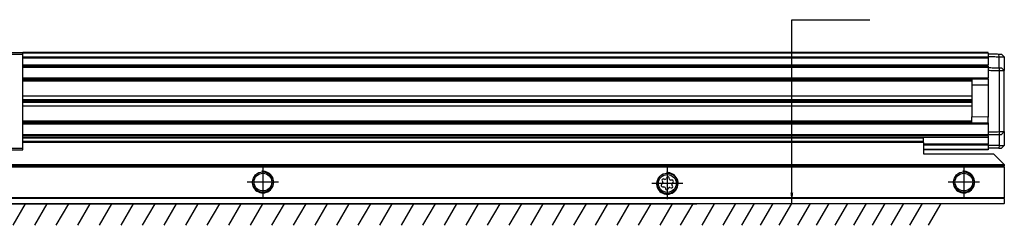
# Model space of a CAD drawing. Header units: millimetres. Extents: x -746 to 556, y -92 to 517.
# Tile 20 of 37: x -371 to -188, y 205 to 243. Entities that reach past the tile are written whole.
import ezdxf

# ---------------------------------------------------------------- set-up
doc = ezdxf.new("R2010")
doc.units = ezdxf.units.MM
doc.linetypes.add('DOT_CENTER', pattern=[14, 12, -1, 0, -1])
doc.layers.add('1', color=7, linetype='Continuous')
doc.dimstyles.get("Standard").update_dxf_attribs({"dimtxt": 0.18, "dimasz": 0.18, "dimexe": 0.18, "dimexo": 0.0625, "dimgap": 0.09, "dimtad": 0, "dimtih": 1, "dimtoh": 1, "dimdec": 4, "dimzin": 0, "dimdsep": 46, "dimtxsty": 'Standard', "dimcen": 0.09, "dimadec": 0, "dimazin": 0, "dimtfac": 1, "dimtdec": 4, "dimtofl": 0, "dimtmove": 0, "dimatfit": 3, "dimfxl": 1, "dimtolj": 1, "dimtzin": 0, "dimarcsym": 0})

# ---------------------------------------------------------------- blocks, each defined once
blk = doc.blocks.new('SOPORTE_SV2-T__7', base_point=(-462.95, 208.55))
at = {"color": 7, "linetype": 'Continuous'}
for p, q in [((-202.95, 220.69), (-369.95, 220.69)), ((-202.95, 220.09), (-202.95, 220.67)), ((-202.95, 219.9), (-202.95, 220.09)), ((-202.95, 219.9), (-202.95, 218.55)), ((-389.68, 218.55), (-369.95, 218.55)), ((-202.95, 218.55), (-202.95, 217.8)), ((-202.95, 217.8), (-189.95, 217.8)), ((-187.95, 215.8), (-189.95, 217.8)), ((-187.95, 215.55), (-462.95, 215.55)), ((-187.95, 215.8), (-187.95, 215.75)), ((-187.95, 215.75), (-187.95, 215.55)), ((-187.95, 215.35), (-187.95, 215.55)), ((-187.95, 215.35), (-187.95, 209.63)), ((-251.34, 212.27), (-251.52, 212.08)), ((-251.43, 212.78), (-251.3, 212.55)), ((-250.91, 213.05), (-251.17, 213.12)), ((-250.53, 213.39), (-250.66, 213.16)), ((-250.03, 213.08), (-250.1, 213.33)), ((-249.55, 212.91), (-249.81, 212.91)), ((-249.47, 211.82), (-249.6, 212.05)), ((-249.56, 212.33), (-249.38, 212.52)), ((-251.35, 211.69), (-251.09, 211.69)), ((-250.87, 211.52), (-250.8, 211.27)), ((-250.37, 211.21), (-250.24, 211.44)), ((-249.98, 211.55), (-249.73, 211.48)), ((-187.95, 208.55), (-462.95, 208.55)), ((-187.95, 209.49), (-187.95, 209.63)), ((-187.95, 209.49), (-187.95, 208.61)), ((-187.95, 208.55), (-187.95, 208.61))]:
    blk.add_line(p, q, dxfattribs=at)
at = {"color": 3, "linetype": 'Continuous'}
for p, q in [((-202.95, 220.67), (-369.95, 220.67)), ((-202.95, 220.09), (-369.95, 220.09)), ((-202.95, 219.9), (-369.95, 219.9)), ((-187.95, 215.75), (-462.95, 215.75)), ((-462.95, 215.35), (-187.95, 215.35)), ((-187.95, 209.63), (-462.95, 209.63)), ((-187.95, 209.49), (-462.95, 209.49)), ((-462.95, 208.61), (-187.95, 208.61))]:
    blk.add_line(p, q, dxfattribs=at)
at = {"color": 7, "linetype": 'Continuous'}
for centre, radius in [((-325.45, 212.55), 1.9), ((-325.45, 212.55), 1.65), ((-250.45, 212.3), 1.9), ((-250.45, 212.3), 1.65), ((-195.45, 212.55), 1.9), ((-195.45, 212.55), 1.65)]:
    blk.add_circle(centre, radius, dxfattribs=at)
for centre, start, end in [((-251.35, 211.92), 136.1284, 269.4344), ((-251.23, 212.89), 76.5421, 209.4344), ((-251.5, 212.43), 316.1284, 29.4344), ((-250.86, 213.28), 256.5421, 329.8481), ((-250.33, 213.27), 16.1284, 149.8481), ((-249.81, 213.15), 196.1284, 269.4344), ((-249.67, 211.71), 256.1284, 29.4344), ((-249.4, 212.17), 136.1284, 209.4344), ((-249.55, 212.68), 316.1284, 89.4344), ((-251.09, 211.45), 16.1294, 89.4344), ((-250.57, 211.33), 196.1294, 329.4344), ((-250.04, 211.32), 76.1284, 149.4344)]:
    blk.add_arc(centre, 0.233, start, end, dxfattribs=at)
blk.add_open_spline([(-202.95, 220.67), (-202.95, 220.68), (-202.95, 220.68), (-202.95, 220.69), (-202.95, 220.69)], degree=3, dxfattribs=at)
at = {"layer": '1', "color": 2, "linetype": 'DOT_CENTER'}
for p, q in [((-325.45, 215.45), (-325.45, 209.65)), ((-250.45, 215.2), (-250.45, 209.4)), ((-195.45, 215.45), (-195.45, 209.65)), ((-322.55, 212.55), (-328.35, 212.55)), ((-247.55, 212.3), (-253.35, 212.3)), ((-192.55, 212.55), (-198.35, 212.55))]:
    blk.add_line(p, q, dxfattribs=at)
at = {"layer": '1', "color": 30, "linetype": 'Continuous'}
for centre in [(-325.45, 212.55), (-250.45, 212.3), (-195.45, 212.55)]:
    blk.add_arc(centre, 2, 175, 95, dxfattribs=at)
blk = doc.blocks.new('REGLA_SV2-170-T__8', base_point=(-459.95, 218.55))
at = {"color": 7, "linetype": 'Continuous'}
for p, q in [((-402.08, 236.55), (-369.95, 236.55)), ((-190.95, 236.55), (-369.95, 236.55)), ((-190.95, 236.45), (-190.95, 236.55)), ((-190.95, 236.45), (-190.95, 236.3)), ((-190.95, 236.3), (-190.95, 235.8)), ((-190.95, 235.8), (-190.95, 235.73)), ((-190.95, 235.73), (-190.95, 235.55)), ((-187.95, 235.75), (-188.45, 236.26)), ((-187.95, 235.75), (-187.95, 233.2)), ((-369.95, 234.01), (-190.95, 234.01)), ((-190.95, 235.55), (-190.95, 234.29)), ((-190.95, 234.01), (-190.95, 234.29)), ((-190.95, 234.01), (-190.95, 233.81)), ((-190.95, 233.81), (-190.95, 233.75)), ((-190.95, 233.75), (-190.95, 233.25)), ((-190.95, 233.25), (-190.95, 231.78)), ((-187.95, 233.2), (-188.45, 233.71)), ((-187.95, 221.9), (-187.95, 233.2)), ((-190.95, 231.58), (-369.95, 231.58)), ((-193.95, 231.58), (-193.95, 230.48)), ((-190.95, 230.5), (-193.95, 230.48)), ((-193.95, 230.48), (-193.95, 224.62)), ((-190.95, 231.58), (-190.95, 231.78)), ((-190.95, 231.58), (-190.95, 230.5)), ((-369.95, 228.5), (-193.95, 228.5)), ((-369.95, 227.84), (-193.95, 227.84)), ((-193.95, 227.55), (-369.95, 227.55)), ((-193.95, 227.26), (-369.95, 227.26)), ((-193.95, 226.6), (-369.95, 226.6)), ((-193.95, 223.52), (-193.95, 224.62)), ((-190.95, 224.6), (-193.95, 224.62)), ((-369.95, 223.52), (-190.95, 223.52)), ((-190.95, 223.52), (-190.95, 224.6)), ((-190.95, 223.52), (-190.95, 223.32)), ((-190.95, 223.32), (-190.95, 221.85)), ((-190.95, 221.09), (-369.95, 221.09)), ((-190.95, 221.85), (-190.95, 221.35)), ((-190.95, 221.35), (-190.95, 221.29)), ((-190.95, 221.09), (-190.95, 221.29)), ((-190.95, 221.09), (-190.95, 220.81)), ((-188.45, 221.39), (-187.95, 221.9)), ((-187.95, 221.9), (-187.95, 219.35)), ((-190.95, 220.81), (-190.95, 219.55)), ((-190.95, 219.37), (-190.95, 219.55)), ((-190.95, 219.37), (-190.95, 219.3)), ((-190.95, 219.3), (-190.95, 218.8)), ((-188.45, 218.84), (-187.95, 219.35)), ((-389.68, 218.55), (-369.95, 218.55)), ((-190.95, 218.55), (-202.95, 218.55)), ((-190.95, 218.8), (-190.95, 218.65)), ((-190.95, 218.65), (-190.95, 218.55))]:
    blk.add_line(p, q, dxfattribs=at)
at = {"color": 3, "linetype": 'Continuous'}
for p, q in [((-190.95, 236.45), (-369.95, 236.45)), ((-369.95, 235.73), (-190.95, 235.73)), ((-188.93, 235.76), (-188.94, 236.26)), ((-188.93, 233.71), (-188.93, 235.76)), ((-369.95, 235.55), (-190.95, 235.55)), ((-369.95, 234.29), (-190.95, 234.29)), ((-369.95, 233.81), (-190.95, 233.81)), ((-188.93, 233.71), (-188.93, 233.21)), ((-188.93, 233.21), (-188.93, 221.89)), ((-190.95, 231.78), (-369.95, 231.78)), ((-369.95, 231.44), (-193.95, 231.44)), ((-193.95, 231.24), (-369.95, 231.24)), ((-190.95, 230.5), (-190.95, 224.6)), ((-369.95, 223.86), (-193.95, 223.86)), ((-193.95, 223.66), (-369.95, 223.66)), ((-369.95, 223.32), (-190.95, 223.32)), ((-190.95, 221.29), (-369.95, 221.29)), ((-188.93, 221.89), (-188.93, 221.39)), ((-188.93, 221.39), (-188.93, 219.34)), ((-190.95, 220.81), (-369.95, 220.81)), ((-190.95, 219.55), (-202.95, 219.55)), ((-190.95, 219.37), (-202.95, 219.37)), ((-188.93, 219.34), (-188.94, 218.84)), ((-202.95, 218.65), (-190.95, 218.65))]:
    blk.add_line(p, q, dxfattribs=at)
at = {"color": 7, "linetype": 'Continuous'}
for points, knots in [([(-190.95, 236.3), (-190.78, 236.3), (-190.45, 236.29), (-189.95, 236.28), (-189.44, 236.27), (-189.1, 236.27), (-188.94, 236.26)], [0, 0, 0, 0, 0.500077, 1.000155, 1.508556, 2.014552, 2.014552, 2.014552, 2.014552]), ([(-190.95, 235.8), (-190.78, 235.8), (-190.45, 235.79), (-189.95, 235.78), (-189.44, 235.77), (-189.1, 235.77), (-188.93, 235.76)], [0, 0, 0, 0, 0.500077, 1.000155, 1.508957, 2.017759, 2.017759, 2.017759, 2.017759]), ([(-188.94, 236.26), (-188.88, 236.26), (-188.76, 236.26), (-188.62, 236.26), (-188.52, 236.26), (-188.47, 236.26), (-188.45, 236.26)], [0, 0, 0, 0, 0.1809399, 0.3443087, 0.4151086, 0.4859085, 0.4859085, 0.4859085, 0.4859085]), ([(-188.93, 235.76), (-188.89, 235.76), (-188.8, 235.76), (-188.63, 235.76), (-188.45, 235.76), (-188.27, 235.75), (-188.14, 235.75), (-188.06, 235.75), (-188, 235.75), (-187.97, 235.75), (-187.95, 235.75), (-187.95, 235.75)], [0, 0, 0, 0, 0.1345824, 0.2669708, 0.4950926, 0.6916023, 0.799075, 0.8835795, 0.9432858, 0.972824, 0.9826853, 0.9826853, 0.9826853, 0.9826853]), ([(-190.95, 233.75), (-190.78, 233.75), (-190.45, 233.74), (-189.95, 233.73), (-189.44, 233.72), (-189.1, 233.72), (-188.93, 233.71)], [0, 0, 0, 0, 0.500077, 1.000155, 1.508957, 2.01776, 2.01776, 2.01776, 2.01776]), ([(-190.95, 233.25), (-190.78, 233.25), (-190.45, 233.24), (-189.95, 233.23), (-189.44, 233.22), (-189.1, 233.22), (-188.93, 233.21)], [0, 0, 0, 0, 0.500077, 1.000155, 1.508957, 2.017759, 2.017759, 2.017759, 2.017759]), ([(-188.93, 233.71), (-188.87, 233.71), (-188.76, 233.71), (-188.62, 233.71), (-188.52, 233.71), (-188.47, 233.71), (-188.45, 233.71)], [0, 0, 0, 0, 0.1788756, 0.3411015, 0.4119006, 0.4826997, 0.4826997, 0.4826997, 0.4826997]), ([(-188.93, 233.21), (-188.89, 233.21), (-188.8, 233.21), (-188.63, 233.21), (-188.45, 233.21), (-188.27, 233.2), (-188.14, 233.2), (-188.06, 233.2), (-188, 233.2), (-187.97, 233.2), (-187.95, 233.2), (-187.95, 233.2)], [0, 0, 0, 0, 0.1345824, 0.2669708, 0.4950926, 0.6916023, 0.799075, 0.8835795, 0.9432858, 0.9728294, 0.9826962, 0.9826962, 0.9826962, 0.9826962]), ([(-190.95, 221.85), (-190.78, 221.85), (-190.45, 221.86), (-189.95, 221.87), (-189.44, 221.88), (-189.1, 221.88), (-188.93, 221.89)], [0, 0, 0, 0, 0.500077, 1.000155, 1.508957, 2.017759, 2.017759, 2.017759, 2.017759]), ([(-190.95, 221.35), (-190.78, 221.35), (-190.45, 221.36), (-189.95, 221.37), (-189.44, 221.38), (-189.1, 221.38), (-188.93, 221.39)], [0, 0, 0, 0, 0.500077, 1.000155, 1.508957, 2.01776, 2.01776, 2.01776, 2.01776]), ([(-188.93, 221.89), (-188.89, 221.89), (-188.8, 221.89), (-188.63, 221.89), (-188.45, 221.89), (-188.27, 221.9), (-188.14, 221.9), (-188.06, 221.9), (-188, 221.9), (-187.97, 221.9), (-187.95, 221.9), (-187.95, 221.9)], [0, 0, 0, 0, 0.1345824, 0.2669708, 0.4950926, 0.6916023, 0.799075, 0.8835795, 0.9432858, 0.9728294, 0.9826962, 0.9826962, 0.9826962, 0.9826962]), ([(-188.93, 221.39), (-188.87, 221.39), (-188.76, 221.39), (-188.62, 221.39), (-188.52, 221.39), (-188.47, 221.39), (-188.45, 221.39)], [0, 0, 0, 0, 0.1793343, 0.3411015, 0.4119006, 0.4826997, 0.4826997, 0.4826997, 0.4826997]), ([(-188.93, 219.34), (-189.1, 219.33), (-189.44, 219.33), (-189.95, 219.32), (-190.45, 219.31), (-190.78, 219.3), (-190.95, 219.3)], [0, 0, 0, 0, 0.508802, 1.017604, 1.517682, 2.017759, 2.017759, 2.017759, 2.017759]), ([(-188.93, 219.34), (-188.89, 219.34), (-188.8, 219.34), (-188.63, 219.34), (-188.45, 219.34), (-188.27, 219.35), (-188.14, 219.35), (-188.06, 219.35), (-188, 219.35), (-187.97, 219.35), (-187.95, 219.35), (-187.95, 219.35)], [0, 0, 0, 0, 0.1345824, 0.2669708, 0.4950926, 0.6916023, 0.799075, 0.8835795, 0.9432858, 0.9728294, 0.9826962, 0.9826962, 0.9826962, 0.9826962]), ([(-188.94, 218.84), (-189.1, 218.83), (-189.44, 218.83), (-189.95, 218.82), (-190.45, 218.81), (-190.78, 218.8), (-190.95, 218.8)], [0, 0, 0, 0, 0.505996, 1.014397, 1.514475, 2.014552, 2.014552, 2.014552, 2.014552]), ([(-188.94, 218.84), (-188.88, 218.84), (-188.76, 218.84), (-188.62, 218.84), (-188.52, 218.84), (-188.47, 218.84), (-188.45, 218.84)], [0, 0, 0, 0, 0.1799849, 0.3443087, 0.4151086, 0.4859085, 0.4859085, 0.4859085, 0.4859085])]:
    blk.add_open_spline(points, degree=3, knots=knots, dxfattribs=at)
blk = doc.blocks.new('CABEZA_ROSCADA_REGLA_SV2-T__9', base_point=(-462.95, 218.55))
at = {"color": 7, "linetype": 'Continuous'}
for p, q in [((-462.95, 236.55), (-462.95, 236.25)), ((-459.95, 236.55), (-462.95, 236.55)), ((-441.65, 236.25), (-462.95, 236.25)), ((-462.95, 236.25), (-462.95, 218.85)), ((-441.82, 236.55), (-459.95, 236.55)), ((-441.65, 236.25), (-441.82, 236.55)), ((-402.25, 236.25), (-441.65, 236.25)), ((-402.08, 236.55), (-402.25, 236.25)), ((-402.25, 236.25), (-369.95, 236.25)), ((-402.08, 236.55), (-369.95, 236.55)), ((-369.95, 236.25), (-369.95, 236.55)), ((-369.95, 218.85), (-369.95, 236.25)), ((-450.3, 235.35), (-395.25, 235.35)), ((-450.3, 219.75), (-450.3, 235.35)), ((-395.42, 235.2), (-450.12, 235.2)), ((-450.12, 219.9), (-450.12, 235.2)), ((-395.42, 235.2), (-395.42, 219.9)), ((-395.25, 219.75), (-395.25, 235.35)), ((-386.65, 229.32), (-387.4, 228.88)), ((-387.4, 228.88), (-387.4, 228.02)), ((-385.9, 228.88), (-386.65, 229.32)), ((-385.9, 228.02), (-385.9, 228.88)), ((-387.4, 228.02), (-386.65, 227.58)), ((-386.65, 227.58), (-385.9, 228.02)), ((-395.25, 219.75), (-450.3, 219.75)), ((-450.12, 219.9), (-447.95, 219.9)), ((-447.95, 219.9), (-395.42, 219.9)), ((-462.95, 218.85), (-441.65, 218.85)), ((-462.95, 218.85), (-462.95, 218.55)), ((-462.95, 218.55), (-459.95, 218.55)), ((-459.95, 218.55), (-454.22, 218.55)), ((-454.22, 218.55), (-447.95, 218.55)), ((-447.95, 218.55), (-445.68, 218.55)), ((-445.68, 218.55), (-441.82, 218.55)), ((-441.82, 218.55), (-441.65, 218.85)), ((-441.65, 218.85), (-402.25, 218.85)), ((-402.25, 218.85), (-402.08, 218.55)), ((-402.25, 218.85), (-369.95, 218.85)), ((-402.08, 218.55), (-398.22, 218.55)), ((-398.22, 218.55), (-389.68, 218.55)), ((-389.68, 218.55), (-369.95, 218.55)), ((-369.95, 218.55), (-369.95, 218.85))]:
    blk.add_line(p, q, dxfattribs=at)
for centre, radius in [((-460, 233.55), 2.24), ((-460, 233.55), 1.74), ((-460, 233.55), 1.62), ((-446.6, 232.15), 2.4), ((-446.6, 232.15), 2.35), ((-398.95, 232.15), 2.4), ((-398.95, 232.15), 2.35), ((-386.65, 228.45), 1.6), ((-386.65, 228.45), 1.42), ((-386.65, 228.45), 1.25), ((-446.6, 222.95), 2.4), ((-446.6, 222.95), 2.35), ((-398.95, 222.95), 2.4), ((-398.95, 222.95), 2.35), ((-386, 221.55), 2.2), ((-386, 221.55), 1.7), ((-386, 221.55), 1.6)]:
    blk.add_circle(centre, radius, dxfattribs=at)
for centre, start, end in [((-449.1, 233.18), 316.4323, 358.5677), ((-449.1, 231.12), 1.4323, 43.5677), ((-447.63, 234.65), 271.4323, 313.5677), ((-445.57, 234.65), 226.4323, 268.5677), ((-444.1, 233.18), 181.4323, 223.5677), ((-444.1, 231.12), 136.4323, 178.5677), ((-401.45, 233.18), 316.4323, 358.5677), ((-401.45, 231.12), 1.4323, 43.5677), ((-399.98, 234.65), 271.4323, 313.5677), ((-397.92, 234.65), 226.4323, 268.5677), ((-396.45, 233.18), 181.4323, 223.5677), ((-396.45, 231.12), 136.4323, 178.5677), ((-447.63, 229.65), 46.4323, 88.5677), ((-445.57, 229.65), 91.4323, 133.5677), ((-399.98, 229.65), 46.4323, 88.5677), ((-397.92, 229.65), 91.4323, 133.5677), ((-449.1, 223.98), 316.4323, 358.5677), ((-449.1, 221.92), 1.4323, 43.5677), ((-447.63, 225.45), 271.4323, 313.5677), ((-445.57, 225.45), 226.4323, 268.5677), ((-444.1, 223.98), 181.4323, 223.5677), ((-444.1, 221.92), 136.4323, 178.5677), ((-401.45, 223.98), 316.4323, 358.5677), ((-401.45, 221.92), 1.4323, 43.5677), ((-399.98, 225.45), 271.4323, 313.5677), ((-397.92, 225.45), 226.4323, 268.5677), ((-396.45, 223.98), 181.4323, 223.5677), ((-396.45, 221.92), 136.4323, 178.5677), ((-447.63, 220.45), 46.4323, 88.5677), ((-445.57, 220.45), 91.4323, 133.5677), ((-399.98, 220.45), 46.4323, 88.5677), ((-397.92, 220.45), 91.4323, 133.5677)]:
    blk.add_arc(centre, 1.5, start, end, dxfattribs=at)
at = {"layer": '1', "color": 2, "linetype": 'DOT_CENTER'}
for p, q in [((-460, 236.79), (-460, 230.31)), ((-446.6, 235.55), (-446.6, 228.75)), ((-398.95, 235.55), (-398.95, 228.75)), ((-456.76, 233.55), (-463.25, 233.55)), ((-443.2, 232.15), (-450, 232.15)), ((-395.55, 232.15), (-402.35, 232.15)), ((-386.65, 231.05), (-386.65, 225.85)), ((-384.05, 228.45), (-389.25, 228.45)), ((-446.6, 226.35), (-446.6, 219.55)), ((-398.95, 226.35), (-398.95, 219.55)), ((-386, 224.75), (-386, 218.35)), ((-443.2, 222.95), (-450, 222.95)), ((-395.55, 222.95), (-402.35, 222.95)), ((-382.8, 221.55), (-389.2, 221.55))]:
    blk.add_line(p, q, dxfattribs=at)
blk = doc.blocks.new('REGLA_SV2-170-T__10', base_point=(-462.95, 208.55))
for name, p in [('CABEZA_ROSCADA_REGLA_SV2-T__9', (-462.95, 218.55)), ('REGLA_SV2-170-T__8', (-459.95, 218.55)), ('SOPORTE_SV2-T__7', (-462.95, 208.55))]:
    blk.add_blockref(name, p)
blk = doc.blocks.new('Bottom2', base_point=(-375.45, 222.55))
at = {"layer": '1', "color": 2, "linetype": 'Continuous'}
for p, q in [((-501.519, 208.55), (-244.969, 208.55)), ((-369.519, 208.55), (-371.828, 204.55)), ((-365.519, 208.55), (-367.828, 204.55)), ((-361.519, 208.55), (-363.828, 204.55)), ((-357.519, 208.55), (-359.828, 204.55)), ((-353.519, 208.55), (-355.828, 204.55)), ((-349.519, 208.55), (-351.828, 204.55)), ((-345.519, 208.55), (-347.828, 204.55)), ((-341.519, 208.55), (-343.828, 204.55)), ((-337.519, 208.55), (-339.828, 204.55)), ((-333.519, 208.55), (-335.828, 204.55)), ((-329.519, 208.55), (-331.828, 204.55)), ((-325.519, 208.55), (-327.828, 204.55)), ((-321.519, 208.55), (-323.828, 204.55)), ((-317.519, 208.55), (-319.828, 204.55)), ((-313.519, 208.55), (-315.828, 204.55)), ((-309.519, 208.55), (-311.828, 204.55)), ((-305.519, 208.55), (-307.828, 204.55)), ((-301.519, 208.55), (-303.828, 204.55)), ((-297.519, 208.55), (-299.828, 204.55)), ((-293.519, 208.55), (-295.828, 204.55)), ((-289.519, 208.55), (-291.828, 204.55)), ((-285.519, 208.55), (-287.828, 204.55)), ((-281.519, 208.55), (-283.828, 204.55)), ((-277.519, 208.55), (-279.828, 204.55)), ((-273.519, 208.55), (-275.828, 204.55)), ((-269.519, 208.55), (-271.828, 204.55)), ((-265.519, 208.55), (-267.828, 204.55)), ((-261.519, 208.55), (-263.828, 204.55)), ((-257.519, 208.55), (-259.828, 204.55)), ((-253.519, 208.55), (-255.828, 204.55)), ((-249.519, 208.55), (-251.828, 204.55)), ((-247.987, 204.55), (-245.678, 208.55)), ((-243.999, 204.55), (-241.689, 208.55)), ((-240.085, 204.55), (-237.741, 208.609)), ((-237.95, 208.609), (-199.681, 208.609)), ((-236.625, 204.55), (-234.281, 208.609)), ((-233.165, 204.55), (-230.821, 208.609)), ((-229.705, 204.55), (-227.361, 208.609)), ((-226.245, 204.55), (-223.901, 208.609)), ((-222.785, 204.55), (-220.441, 208.609)), ((-219.325, 204.55), (-216.981, 208.609)), ((-215.865, 204.55), (-213.521, 208.609)), ((-212.405, 204.55), (-210.061, 208.609)), ((-208.945, 204.55), (-206.601, 208.609)), ((-205.485, 204.55), (-203.141, 208.609)), ((-202.025, 204.55), (-199.681, 208.609))]:
    blk.add_line(p, q, dxfattribs=at)
at = {"layer": '1', "color": 2}
blk.add_solid([(-227.625, 210.609), (-227.098, 210.609), (-227.361, 208.609)], dxfattribs=at)
blk.add_blockref('REGLA_SV2-170-T__10', (-462.95, 208.55))
at = {"layer": '1', "color": 2, "linetype": 'Continuous', "has_arrowhead": 0}
blk.add_leader([(-227.361, 208.609), (-227.361, 242.614), (-212.891, 242.614)], dimstyle='Standard', dxfattribs=at)

msp = doc.modelspace()

# ---------------------------------------------------------------- block references
msp.add_blockref('Bottom2', (-375.45, 222.55))

doc.saveas('drawing.dxf')
